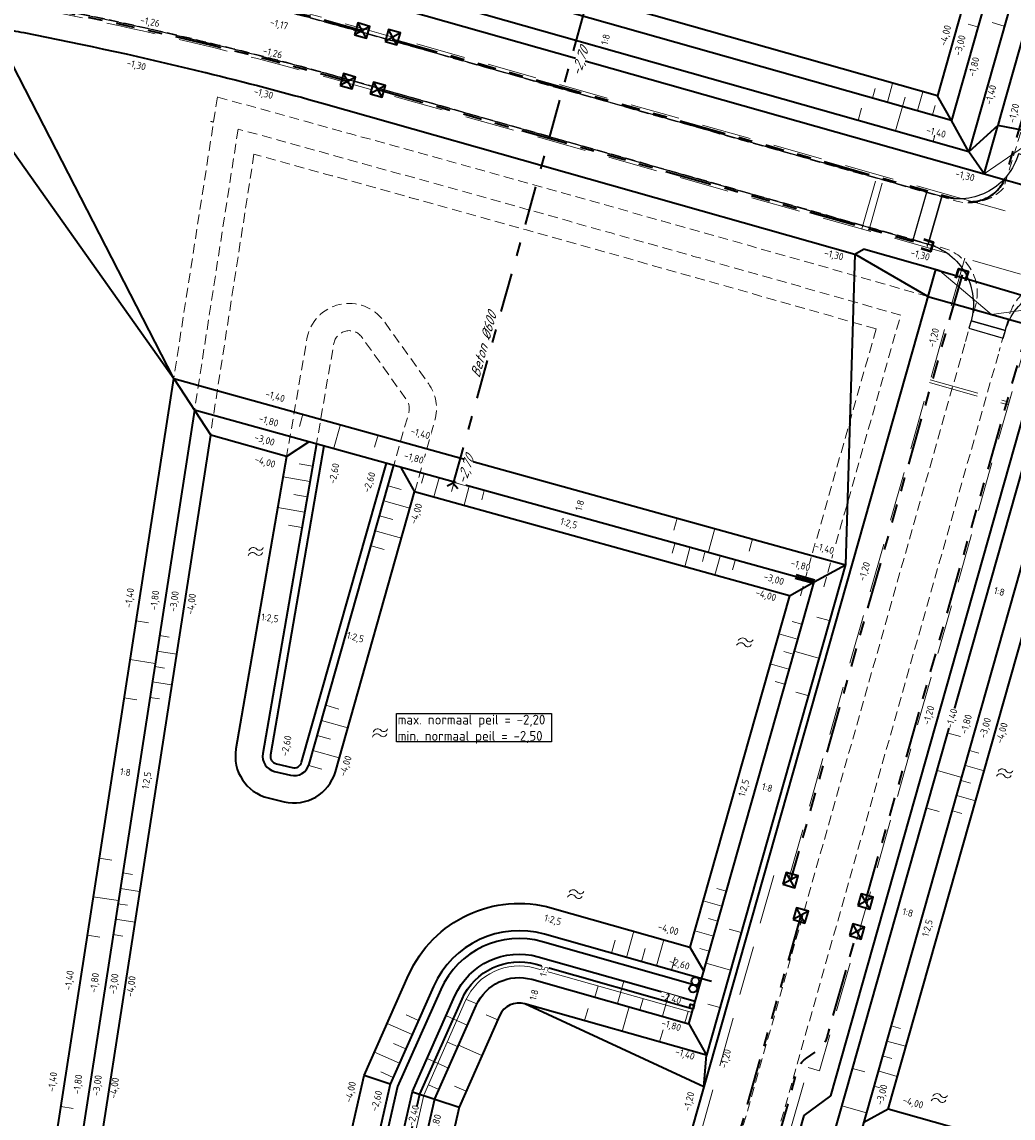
# Model space of a CAD drawing. Header units: metres. Extents: x 239845 to 242720, y 580286 to 584200.
# Tile 82 of 113: x 240845 to 240973, y 583399 to 583540. Entities that reach past the tile are written whole.
import ezdxf

# ---------------------------------------------------------------- set-up
doc = ezdxf.new("R2010")
doc.units = ezdxf.units.M
for name, pattern in [('DASHED', [19.05, 12.7, -6.35]), ('RI-DRAINAGE', [19.2, 6, -1.8, 1.8, -1.8, 2.4, -1.8, 1.8, -1.8]), ('RI-SWA', [11.55, 5, -2.4, 1.75, -2.4])]:
    doc.linetypes.add(name, pattern=pattern)
for name, color, linetype, lineweight in [('N-WA-RI-DRAINAGE_AFDEKKAP-G', 150, 'Continuous', 50), ('N-WA-RI-DRAINAGE_DRAIN_PP_100-G', 90, 'RI-DRAINAGE', 35), ('N-WE-BV-GELEIDECONSTRUCTIE_GELEIDERAIL_KUNSTWERK_VLP1DL13360-G', 210, 'BV-VLP1DL13360', 35), ('N-WE-GK-BESCHOEIING_DAMWAND_HOUT-G', 130, 'GK-BESCHOEIING', 35), ('N-WE-GK-BESCHOEIING_TYPE_3-G', 30, 'Continuous', 35), ('N-WE-GK-BESCHOEIING_TYPE_5-G', 130, 'Continuous', 35), ('N-WE-GW-GRONDWERK-G', 3, 'Continuous', 35), ('N-WE-GW-GRONDWERK_BODEM-G', 2, 'DASHED', 18), ('N-WE-GW-GRONDWERK_BODEM_MEER-G', 150, 'Continuous', 35), ('N-WE-GW-GRONDWERK_INSTEEK_SLEUF-G_CONTOUR_ZANDCUNET', 52, 'Continuous', 35), ('N-WE-GW-HOOGTELIJN-140', 114, 'Continuous', 35), ('N-WE-GW-HOOGTELIJN-180', 190, 'Continuous', 35), ('N-WE-GW-HOOGTELIJN-240', 74, 'Continuous', 35), ('N-WE-GW-HOOGTELIJN-260', 44, 'Continuous', 35), ('N-WE-GW-SCHEIDING-ZAND_TEELAARDE-G', 90, 'Continuous', 18), ('N-WE-GW-TALUDARCERING_KORT-G', 90, 'Continuous', 18), ('N-WE-GW-TALUDARCERING_LANG-G', 60, 'Continuous', 13), ('N-WE-OG-TOPOGRAFIE-S @ 0.5', 7, 'Continuous', 18), ('N-WE-RI-DUIKER-G', 130, 'RI-SWA', 35), ('N-WE-RI-HWA_DRAINEINDE-G', 30, 'Continuous', 35), ('N-WE-VH-HELLING_AANDUIDING-G', 30, 'Continuous', 18), ('N-WE-VH-HELLING_KNIKLIJN-G', 30, 'Continuous', 35), ('N-XX-AL-HOOGTELABEL-T25-M', 7, 'Continuous', 25), ('T-WE-GR-MAAIVELD-G', 3, 'DASHED', 0), ('X-XX-AL-BOB_DUIKER-T25', 7, 'Continuous', 25), ('X-XX-AL-T25', 7, 'Continuous', 25)]:
    doc.layers.add(name, color=color, linetype=linetype, lineweight=lineweight)
doc.layers.add('WG-nw-vh-materiaalscheiding', color=7, linetype='Continuous')
doc.styles.add('NLCS-ISO-ANNOTATIVE-T25', font='NLCS-ISO.ttf', dxfattribs={"height": 2.5})
doc.styles.add('NLCS-ISO-ANNOTATIVE-T25-BOB', font='NLCS-ISO.ttf', dxfattribs={"oblique": 30, "height": 2.5})
doc.styles.add('NLCS-ISO-M1000-T25', font='NLCS-ISO.ttf', dxfattribs={"height": 2.5})
doc.linetypes.add('BV-VLP1DL13360', pattern='A,2,-1,[249,NLCS.SHX,S=0.5,R=0,X=0,Y=0],-1', length=4)
doc.linetypes.add('GK-BESCHOEIING', pattern='A,30,-5,[1,NLCS.shx,S=1,R=0,X=0,Y=0],-5', length=40)

# ---------------------------------------------------------------- blocks, each defined once
blk = doc.blocks.new('SOG-TOPOGRAFIE_WATER-SO')
at = {"flags": 128}
for points in [[(-1.91, 0.46), (-1.82, 0.6, -0.538831), (0.18, 0.63, 0.605168), (1.86, 0.83, -4.035705)], [(-2.28, -0.81), (-2.19, -0.67, -0.538831), (-0.18, -0.63, 0.605168), (1.49, -0.44, -4.035705)]]:
    blk.add_lwpolyline(points, format="xyb", dxfattribs=at)
blk = doc.blocks.new('Beeindiging drain')
for points in [[(1.57, 1.57), (-1.58, -1.58)], [(1.57, -1.58), (-1.58, 1.57)]]:
    blk.add_lwpolyline(points)
blk.add_lwpolyline([(-1.58, -1.58), (1.57, -1.58), (1.57, 1.57), (-1.58, 1.57)], close=True)

msp = doc.modelspace()

# ---------------------------------------------------------------- linework, layer by layer
at = {"layer": 'N-WA-RI-DRAINAGE_AFDEKKAP-G', "flags": 128}
for points in [[(240961.13, 583511.92), (240962.33, 583511.56), (240961.98, 583510.36), (240960.78, 583510.72)], [(240965.25, 583506.93), (240965.61, 583508.13), (240966.81, 583507.77), (240966.45, 583506.57)]]:
    msp.add_lwpolyline(points, dxfattribs=at)
at = {"layer": 'N-WA-RI-DRAINAGE_DRAIN_PP_100-G', "flags": 128}
for points in [[(240892.94, 583537.59), (240965.64, 583516.98, 0.459071), (240971.83, 583520.7), (240975.36, 583532.86)], [(240926.36, 583339.91), (240944.89, 583405.27, -0.173132), (240946.06, 583406.92), (240947.54, 583407.95, 0.173132), (240948.71, 583409.59), (240952.56, 583423.18)]]:
    msp.add_lwpolyline(points, format="xyb", dxfattribs=at)
for points in [[(240891.1, 583531.1), (240961.64, 583511.1)], [(240966.03, 583507.35), (240944.03, 583429.76)], [(240953.65, 583427.03), (240975.65, 583504.62)], [(240945.35, 583425.23), (240921.54, 583341.28)]]:
    msp.add_lwpolyline(points, dxfattribs=at)
at = {"layer": 'N-WA-RI-DRAINAGE_DRAIN_PP_100-G', "extrusion": (0, 0, -1)}
for centre, radius, start, end in [((-240751.44, 583051), 506.74, 100.8479, 105.7621), ((-240751.79, 583054.4), 496.62, 100.9767, 105.8283)]:
    msp.add_arc(centre, radius, start, end, dxfattribs=at)
at = {"layer": 'N-WE-BV-GELEIDECONSTRUCTIE_GELEIDERAIL_KUNSTWERK_VLP1DL13360-G'}
for points in [[(240974.45, 583564.37), (240975.17, 583564.17), (240964.68, 583527.15)], [(240980.93, 583495.73), (240951.52, 583391.96)], [(240931, 583411.33), (240947.06, 583467.99)]]:
    msp.add_lwpolyline(points, dxfattribs=at)
at = {"layer": 'N-WE-BV-GELEIDECONSTRUCTIE_GELEIDERAIL_KUNSTWERK_VLP1DL13360-G', "flags": 128}
msp.add_lwpolyline([(240964.68, 583527.15), (240891.69, 583547.85), (240877.17, 583551.73, 0.00725)], format="xyb", dxfattribs=at)
at = {"layer": 'N-WE-GK-BESCHOEIING_DAMWAND_HOUT-G', "ltscale": 0.5, "flags": 128}
msp.add_lwpolyline([(240947.06, 583467.98), (240867.59, 583490.02), (240842.07, 583325.67, -0.565445), (240832.55, 583321.78)], format="xyb", dxfattribs=at)
for points in [[(240947.01, 583467.77), (240944.62, 583468.44)], [(240944.74, 583468.93), (240947.15, 583468.26)]]:
    msp.add_lwpolyline(points, dxfattribs=at)
at = {"layer": 'N-WE-GK-BESCHOEIING_TYPE_3-G', "ltscale": 0.5}
msp.add_lwpolyline([(240835.69, 583184.82, -0.215172), (240835.22, 583191.39), (240846.95, 583223.22), (240869.8, 583285.22), (240877.8, 583320.29), (240896.5, 583402.33), (240901.9, 583414.51, -0.373447), (240911.4, 583418.97), (240931.55, 583413.26)], format="xyb", dxfattribs=at)
at = {"layer": 'N-WE-GK-BESCHOEIING_TYPE_3-G', "ltscale": 0.5, "flags": 128}
msp.add_lwpolyline([(240931.06, 583413.38), (240931.19, 583413.87), (240931.68, 583413.74), (240931.55, 583413.26)], dxfattribs=at)
at = {"layer": 'N-WE-GK-BESCHOEIING_TYPE_5-G'}
for centre in [(240931.82, 583416.8), (240931.54, 583415.84)]:
    msp.add_circle(centre, 0.5, dxfattribs=at)
at = {"layer": 'N-WE-GW-GRONDWERK-G', "flags": 128}
for points in [[(240970.62, 583526.51), (240966.88, 583523.14)], [(240968.85, 583520.29), (240966.88, 583523.14)], [(240864.92, 583494.09), (240869.68, 583486.79)], [(240879.39, 583484.09), (240882.23, 583485.96)], [(240895.83, 583479.54), (240894.11, 583482.67)], [(240947.06, 583467.98), (240951.08, 583470.2)], [(240943.9, 583466.2), (240947.06, 583467.98)], [(240931, 583411.33), (240933.25, 583407.31)], [(240932.93, 583403.24), (240933.25, 583407.31)], [(240895.54, 583402.6), (240901.52, 583400.67)], [(240956.57, 583400.4), (240953.43, 583398.7)]]:
    msp.add_lwpolyline(points, dxfattribs=at)
at = {"layer": 'N-WE-GW-GRONDWERK_BODEM-G', "ltscale": 0.5, "flags": 128}
msp.add_lwpolyline([(240963.49, 583510.31), (240885.04, 583532.56, 0.007992), (240869.68, 583536.57), (240869.63, 583536.58, 0.012026), (240846.31, 583541.69, 0.001444), (240843.49, 583542.23, 0.423546), (240837.04, 583537.67), (240836.16, 583531.99)], format="xyb", dxfattribs=at)
for points in [[(240953.18, 583513.24), (240955.16, 583520.21)], [(240954.06, 583512.99), (240956.04, 583519.96)], [(240965.47, 583517.29), (240981.34, 583512.79), (241039.65, 583496.26)], [(241037.68, 583489.28), (240963.49, 583510.31)], [(240946.28, 583405.73), (240947.76, 583405.31), (240976.48, 583506.63)], [(240961.96, 583493.9), (240972.06, 583491.04)], [(240961.86, 583493.56), (240971.96, 583490.69)], [(240884.14, 583186.98), (240917.92, 583306.11), (240918.06, 583306.19), (240946.28, 583405.73)]]:
    msp.add_lwpolyline(points, dxfattribs=at)
at = {"layer": 'N-WE-GW-GRONDWERK_BODEM_MEER-G', "flags": 128}
for points in [[(240962.87, 583530.33), (240892.37, 583550.32), (240880.05, 583553.61, 0.006115)], [(240775.32, 583451.18), (240765.49, 583442.7), (240744.52, 583394.72), (240739.41, 583383.03, 0.376455), (240746.2, 583361.66), (240771.58, 583346.36, -0.12139), (240775.98, 583341.97), (240796.88, 583307.49, 0.343546), (240818.7, 583299.17), (240834.98, 583304.16, 0.252463), (240847.65, 583317.01, 0.320636), (240844.6, 583325.28), (240869.68, 583486.79)]]:
    msp.add_lwpolyline(points, format="xyb", dxfattribs=at)
for points in [[(240968.75, 583551.07), (240962.87, 583530.33)], [(240956.57, 583400.4), (240982.7, 583492.57)], [(240879.39, 583484.09), (240869.68, 583486.79)], [(240943.9, 583466.2), (240895.82, 583479.54)], [(240943.9, 583466.21), (240931.13, 583421.17)]]:
    msp.add_lwpolyline(points, dxfattribs=at)
at = {"layer": 'N-WE-GW-GRONDWERK_INSTEEK_SLEUF-G_CONTOUR_ZANDCUNET', "flags": 128}
msp.add_lwpolyline([(240845.84, 583553.04, -0.022461), (240890.2, 583542.59), (240968.85, 583520.29), (240970.63, 583526.48, 0.166791), (240970.65, 583526.5), (240971.05, 583527.92), (241013.27, 583676.86), (241013.78, 583677.14), (241028.65, 583729.58), (241028.62, 583729.63), (241050.84, 583808), (241057.72, 583832.27), (241057.16, 583833.29), (241074.66, 583895.02, 0.497647), (241072.23, 583898.23), (241047.96, 583898.23), (241045.98, 583898.23)], format="xyb", dxfattribs=at)
for points in [[(240952.27, 583510.02), (240953.4, 583510.65)], [(240963.18, 583507.88), (240953.4, 583510.65)], [(240949.18, 583402.11), (240974.12, 583490.08)], [(240932.93, 583403.24), (240872.17, 583188.92)], [(240945.79, 583399.59), (240949.18, 583402.11)], [(240884.91, 583185.3), (240918.93, 583305.31), (240919.08, 583305.39), (240945.79, 583399.59)]]:
    msp.add_lwpolyline(points, dxfattribs=at)
at = {"layer": 'N-WE-GW-HOOGTELIJN-140'}
for points in [[(241002.9, 583754.2), (240987.54, 583720.73), (240997.41, 583717.93), (241002.84, 583716.39), (240995.21, 583689.48), (240979.53, 583689.21), (240954.58, 583573.4), (240979.15, 583566.43), (240966.88, 583523.14)], [(240947.49, 583389.71), (240947.83, 583390.93), (240978.69, 583499.75)], [(240864.92, 583494.09), (240951.08, 583470.2)], [(240951.08, 583470.21), (240933.25, 583407.31)]]:
    msp.add_lwpolyline(points, dxfattribs=at)
for points in [[(240966.88, 583523.14), (240890.8, 583544.71, 0.008782), (240873.49, 583549.29, 0.008711)], [(240779.14, 583365.77), (240814.38, 583339.43), (240834.5, 583324.39, 0.565445), (240838.85, 583326.17), (240864.92, 583494.09)], [(240933.25, 583407.31), (240909.96, 583413.91, 0.373447), (240906.71, 583412.38), (240901.52, 583400.67), (240874.86, 583283.72), (240847.22, 583208.74), (240840.16, 583189.57, 0.485648), (240842.41, 583185.9), (240873.21, 583182.33)]]:
    msp.add_lwpolyline(points, format="xyb", dxfattribs=at)
at = {"layer": 'N-WE-GW-HOOGTELIJN-180'}
msp.add_lwpolyline([(240879.75, 583319.84), (240898.41, 583401.7), (240903.73, 583413.7, -0.373447), (240910.85, 583417.04), (240931, 583411.33)], format="xyb", dxfattribs=at)
at = {"layer": 'N-WE-GW-HOOGTELIJN-240'}
msp.add_lwpolyline([(240834.73, 583184.5, -0.210289), (240834.28, 583191.73), (240846.02, 583223.57), (240868.84, 583285.51), (240876.82, 583320.51), (240895.55, 583402.65), (240900.99, 583414.92, -0.373447), (240911.67, 583419.93), (240931.82, 583414.22)], format="xyb", dxfattribs=at)
at = {"layer": 'N-WE-GW-SCHEIDING-ZAND_TEELAARDE-G', "flags": 128}
msp.add_lwpolyline([(240836.17, 583184.99, -0.218113), (240835.69, 583191.21), (240847.42, 583223.05), (240870.28, 583285.08), (240878.29, 583320.18), (240896.98, 583402.17), (240902.36, 583414.31, -0.373447), (240911.26, 583418.49), (240931.41, 583412.77)], format="xyb", dxfattribs=at)
at = {"layer": 'N-WE-GW-TALUDARCERING_KORT-G'}
for points in [[(240966.83, 583539.5), (240968.03, 583539.16)], [(240969.88, 583539.69), (240971.44, 583539.24)], [(240954.87, 583531.23), (240954.53, 583530.03)], [(240958.72, 583530.15), (240958.38, 583528.95)], [(240962.57, 583529.07), (240962.24, 583527.86)], [(240953.13, 583528.73), (240952.69, 583527.16)], [(240962.75, 583526.02), (240962.31, 583524.45)], [(240881.48, 583489.5), (240881.05, 583487.93)], [(240891.12, 583486.83), (240890.68, 583485.26)], [(240882.73, 583482.85), (240881, 583483.15)], [(240897.04, 583481.86), (240896.71, 583480.65)], [(240892.41, 583480.31), (240894.09, 583479.83)], [(240904.75, 583479.72), (240904.42, 583478.51)], [(240882.05, 583478.91), (240880.32, 583479.21)], [(240891.31, 583476.46), (240893, 583475.98)], [(240929.51, 583476.18), (240929.07, 583474.61)], [(240881.36, 583474.97), (240879.64, 583475.27)], [(240890.22, 583472.61), (240891.9, 583472.13)], [(240929.21, 583472.88), (240928.87, 583471.68)], [(240939.15, 583473.51), (240938.71, 583471.94)], [(240933.06, 583471.81), (240932.73, 583470.61)], [(240936.92, 583470.75), (240936.58, 583469.54)], [(240860.09, 583462.99), (240861.7, 583462.74)], [(240945.46, 583462.56), (240944.26, 583462.9)], [(240948.98, 583463.03), (240947.42, 583463.47)], [(240863.1, 583461.1), (240864.33, 583460.91)], [(240944.37, 583458.71), (240943.17, 583459.06)], [(240862.48, 583457.15), (240863.72, 583456.95)], [(240943.28, 583454.87), (240942.08, 583455.21)], [(240858.56, 583453.11), (240860.17, 583452.86)], [(240861.87, 583453.19), (240863.11, 583453)], [(240946.26, 583453.41), (240944.69, 583453.85)], [(240884.42, 583452.17), (240886.1, 583451.69)], [(240883.33, 583448.32), (240885.01, 583447.84)], [(240964.25, 583448.61), (240965.82, 583448.16)], [(240967, 583446.36), (240968.2, 583446.02)], [(240882.24, 583444.47), (240883.92, 583443.99)], [(240965.91, 583442.51), (240967.11, 583442.17)], [(240961.52, 583438.99), (240963.09, 583438.54)], [(240964.82, 583438.66), (240966.02, 583438.32)], [(240855.37, 583432.58), (240856.98, 583432.33)], [(240858.37, 583430.68), (240859.61, 583430.49)], [(240935.79, 583428.35), (240934.59, 583428.69)], [(240857.76, 583426.73), (240859, 583426.54)], [(240934.7, 583424.5), (240933.5, 583424.84)], [(240937.71, 583423.03), (240936.14, 583423.48)], [(240853.84, 583422.69), (240855.45, 583422.44)], [(240857.15, 583422.78), (240858.38, 583422.58)], [(240921.54, 583422.07), (240921.06, 583420.39)], [(240925.39, 583420.98), (240924.91, 583419.29)], [(240933.61, 583420.65), (240932.41, 583420.99)], [(240918.94, 583414.75), (240919.35, 583416.2)], [(240903.86, 583413.86), (240902.49, 583414.47)], [(240924.71, 583413.12), (240925.12, 583414.56)], [(240934.98, 583413.41), (240933.41, 583413.86)], [(240894.71, 583412.49), (240896.31, 583411.78)], [(240906.47, 583411.83), (240904.98, 583412.49)], [(240917.62, 583411.74), (240918.06, 583413.31)], [(240956.93, 583411.06), (240958.13, 583410.72)], [(240927.24, 583409.01), (240927.69, 583410.58)], [(240893.09, 583408.83), (240894.69, 583408.12)], [(240901.4, 583408.38), (240900.03, 583409)], [(240955.84, 583407.21), (240957.04, 583406.87)], [(240891.47, 583405.17), (240893.07, 583404.46)], [(240952, 583405.61), (240953.56, 583405.16)], [(240898.94, 583402.91), (240897.58, 583403.52)], [(240902.41, 583402.69), (240900.92, 583403.35)], [(240954.75, 583403.36), (240955.95, 583403.02)], [(240850.42, 583400.73), (240852.04, 583400.48)]]:
    msp.add_lwpolyline(points, dxfattribs=at)
at = {"layer": 'N-WE-GW-TALUDARCERING_LANG-G'}
for points in [[(240957.13, 583531.9), (240956.46, 583529.49)], [(240960.99, 583530.82), (240960.31, 583528.41)], [(240958.38, 583528.95), (240957.5, 583525.81)], [(240886.3, 583488.17), (240885.43, 583485.02)], [(240882.39, 583480.88), (240878.94, 583481.48)], [(240898.97, 583481.32), (240898.3, 583478.91)], [(240881.71, 583476.94), (240878.26, 583477.54)], [(240890.77, 583474.54), (240894.13, 583473.58)], [(240934.33, 583474.85), (240933.46, 583471.7)], [(240931.13, 583472.35), (240930.47, 583469.94)], [(240934.99, 583471.28), (240934.32, 583468.87)], [(240944.92, 583460.64), (240942.51, 583461.32)], [(240862.79, 583459.12), (240865.26, 583458.74)], [(240947.62, 583458.22), (240944.48, 583459.11)], [(240859.33, 583458.05), (240862.55, 583457.55)], [(240943.83, 583456.79), (240941.42, 583457.47)], [(240862.18, 583455.17), (240864.65, 583454.79)], [(240883.88, 583450.24), (240887.24, 583449.29)], [(240962.89, 583443.8), (240966.02, 583442.91)], [(240966.46, 583444.44), (240968.86, 583443.76)], [(240965.36, 583440.59), (240967.77, 583439.91)], [(240854.6, 583427.63), (240857.82, 583427.13)], [(240858.07, 583428.7), (240860.54, 583428.32)], [(240935.24, 583426.42), (240932.84, 583427.11)], [(240857.45, 583424.75), (240859.92, 583424.37)], [(240923.94, 583423.21), (240922.99, 583419.84)], [(240934.15, 583422.58), (240931.75, 583423.26)], [(240936.34, 583418.22), (240933.21, 583419.11)], [(240921.82, 583413.93), (240922.64, 583416.82)], [(240902.63, 583411.12), (240899.89, 583412.35)], [(240922.43, 583410.37), (240923.32, 583413.51)], [(240892.3, 583411.37), (240895.5, 583409.95)], [(240904.44, 583407.26), (240901.46, 583408.58)], [(240956.38, 583409.13), (240958.79, 583408.45)], [(240890.68, 583407.71), (240893.88, 583406.29)], [(240900.17, 583405.65), (240897.43, 583406.87)], [(240955.29, 583405.29), (240957.7, 583404.6)], [(240950.63, 583400.8), (240953.77, 583399.91)]]:
    msp.add_lwpolyline(points, dxfattribs=at)
at = {"layer": 'N-WE-RI-DUIKER-G', "flags": 128}
for points in [[(240917.49, 583540.88), (240900.78, 583480.65)], [(240900.78, 583480.65), (240899.98, 583480.25)], [(240900.78, 583480.65), (240901.35, 583479.95)]]:
    msp.add_lwpolyline(points, dxfattribs=at)
at = {"layer": 'N-WE-VH-HELLING_AANDUIDING-G', "ltscale": 0.75}
for points in [[(240968.85, 583520.29), (240976.35, 583525.42), (240982.13, 583516.53)], [(240963.18, 583507.87), (240969.79, 583502.29), (240978.3, 583503.41)]]:
    msp.add_lwpolyline(points, dxfattribs=at)
at = {"layer": 'N-WE-VH-HELLING_KNIKLIJN-G', "flags": 128}
for points in [[(240864.92, 583494.09), (240841.85, 583538.89)], [(240839.35, 583530.11), (240864.92, 583494.09)], [(240984.23, 583523.91), (240970.62, 583526.51)], [(240968.85, 583520.29), (240982.13, 583516.53)], [(240952.27, 583510.02), (240951.08, 583470.2)], [(240961.66, 583504.58), (240952.27, 583510.02)], [(240962.64, 583508.03), (240978.2, 583503.44)], [(240961.66, 583504.6), (240977.28, 583500.17)], [(240932.93, 583403.24), (240909.96, 583413.91)]]:
    msp.add_lwpolyline(points, dxfattribs=at)
at = {"layer": 'T-WE-GR-MAAIVELD-G', "ltscale": 0.1, "flags": 128}
for points in [[(240870.52, 583530.16), (240864.92, 583494.09)], [(240873.18, 583526.05), (240867.59, 583490.02)], [(240875.21, 583522.83), (240869.62, 583486.81)], [(240948.29, 583467.38), (240958.16, 583502.19)], [(240955.01, 583500.43), (240945.2, 583465.85)], [(240918.23, 583328.68), (240885.5, 583213.23), (240881.01, 583197.38), (240878.83, 583189.68), (240883.16, 583188.45), (240970.8, 583497.59)]]:
    msp.add_lwpolyline(points, dxfattribs=at)
for points in [[(240961.66, 583504.58, 0.002511), (240870.52, 583530.16)], [(240870.02, 583526.94, 0.00001), (240869.66, 583527.04)], [(240958.16, 583502.19, 0.002342), (240873.18, 583526.05)], [(240955.01, 583500.43, 0.0022), (240875.21, 583522.83)], [(241037.81, 583489.76), (240979.5, 583506.3, 0.414214), (240972.09, 583502.16), (240970.8, 583497.59)], [(240895.83, 583479.54), (240898.42, 583488.71, 0.228158), (240897.61, 583493.41), (240891.89, 583501.4, 0.665616), (240882, 583499.14), (240879.39, 583484.09)], [(240892.46, 583480.49), (240895.06, 583489.67, 0.228158), (240894.76, 583491.38), (240889.04, 583499.37, 0.665616), (240885.45, 583498.55), (240882.84, 583483.5)], [(240918.23, 583328.68), (240966.47, 583498.82, 0.000013), (240966.47, 583498.82, 0.000013)]]:
    msp.add_lwpolyline(points, format="xyb", dxfattribs=at)
at = {"layer": 'T-WE-GR-MAAIVELD-G', "ltscale": 0.1}
msp.add_lwpolyline([(240973.56, 583525.65), (240971.35, 583518.48)], dxfattribs=at)
at = {"layer": 'WG-nw-vh-materiaalscheiding', "ltscale": 2.5}
msp.add_lwpolyline([(240846.06, 583548.65, -0.40417), (240839.68, 583557.69), (240839.73, 583557.98), (240835.2, 583558.69, -0.412554), (240826.16, 583552.03, 0.000085), (240826.03, 583552.05), (240825.1, 583545.79, -0.415969), (240831.79, 583536.7), (240831.74, 583536.39), (240836.27, 583535.69, -0.424805), (240845.63, 583542.29), (240846.83, 583548.5, 0.000326)], format="xyb", close=True, dxfattribs=at)
msp.add_lwpolyline([(240959.77, 583511.85), (240961.5, 583517.94)], dxfattribs=at)
msp.add_lwpolyline([(240967.18, 583501.47), (240966.91, 583500.51), (240971.31, 583499.26), (240971.59, 583500.22)], close=True, dxfattribs=at)

# ---------------------------------------------------------------- block references
at = {"layer": 'N-WE-OG-TOPOGRAFIE-S @ 0.5'}
for p, xscale, yscale, zscale, rotation in [((240875.53, 583471.88), 0.4999999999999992, 0.4999999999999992, 0.4999999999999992, 7.625570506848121), ((240938.27, 583460.21), 0.4999999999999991, 0.4999999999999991, 0.4999999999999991, 356.9661148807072), ((240891.48, 583448.63), 0.4999999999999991, 0.4999999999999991, 0.4999999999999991, 7.625570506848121), ((240971.6, 583443.42), 0.4999999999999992, 0.4999999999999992, 0.4999999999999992, 356.9661148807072), ((240916.57, 583427.93), 0.4999999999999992, 0.4999999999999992, 0.4999999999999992, 356.9661148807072), ((240963.22, 583401.79), 0.4999999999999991, 0.4999999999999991, 0.4999999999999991, 356.9661148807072)]:
    msp.add_blockref('SOG-TOPOGRAFIE_WATER-SO', p, dxfattribs=dict(at, xscale=xscale, yscale=yscale, zscale=zscale, rotation=rotation))
at = {"layer": 'N-WE-RI-HWA_DRAINEINDE-G', "xscale": 0.4999999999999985, "yscale": 0.4999999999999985, "zscale": 0.4999999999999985, "rotation": 343.8440314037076}
for p in [(240889.09, 583538.68), (240893.01, 583537.83), (240887.25, 583532.18), (240891.1, 583531.1), (240944.03, 583429.76), (240953.65, 583427.03), (240945.35, 583425.23), (240952.56, 583423.18)]:
    msp.add_blockref('Beeindiging drain', p, dxfattribs=at)

# ---------------------------------------------------------------- next in the draw order: texts
at = {"layer": 'N-XX-AL-HOOGTELABEL-T25-M', "char_height": 0.9, "attachment_point": 1, "style": 'NLCS-ISO-M1000-T25', "bg_fill": 3, "box_fill_scale": 1, "bg_fill_color": 256, "bg_fill_transparency": 0}
for s, width, insert, rotation in [('-1,40', 2.6072, (240876.84, 583492.6), 343.4078), ('-1,80', 2.6072, (240876.01, 583489.44), 343.4078), ('-3,00', 2.6072, (240875.42, 583487.03), 343.4078), ('-1,40', 2.6072, (240895.47, 583487.84), 343.4078), ('-4,00', 2.6072, (240875.47, 583484.22), 343.4078), ('1:8', 1.7349, (240916.38, 583477.27), 75.5638), ('1:2,5', 2.6072, (240914.65, 583476.24), 344.8544), ('-1,40', 2.6072, (240947.29, 583473.11), 343.4078), ('-1,20', 2.6072, (240952.69, 583468.27), 73.4078), ('-1,40', 2.6072, (240858.62, 583464.74), 82.5527), ('-1,80', 2.6072, (240861.86, 583464.43), 82.5527), ('-3,00', 2.6072, (240864.34, 583464.23), 82.5527), ('1:8', 1.7349, (240970.27, 583467.37), 345.5638), ('-4,00', 2.6072, (240866.54, 583463.88), 82.5527), ('-1,20', 2.6072, (240960.97, 583449.82), 74.3438), ('-1,40', 2.6072, (240963.92, 583449.38), 74.3438), ('-3,00', 2.6072, (240968.19, 583448.11), 74.3438), ('1:8', 1.7349, (240858.11, 583444.15), 351.7379), ('1:2,5', 2.6072, (240860.81, 583441.53), 80.7788), ('1:2,5', 2.6072, (240937.31, 583440.64), 74.8544), ('1:8', 1.7349, (240940.5, 583442.23), 345.5638), ('1:2,5', 2.6072, (240912.6, 583425.4), 344.8544), ('1:2,5', 2.6072, (240960.85, 583422.67), 74.8544), ('-4,00', 2.6072, (240927.19, 583424.29), 343.4078), ('-2,60', 2.6072, (240928.63, 583419.86), 343.4078), ('-1,40', 2.6072, (240850.89, 583415.71), 82.5527), ('-1,80', 2.6072, (240854.13, 583415.4), 82.5527), ('-3,00', 2.6072, (240856.61, 583415.2), 82.5527), ('-4,00', 2.6072, (240858.81, 583414.85), 82.5527), ('1:8', 1.7412, (240910.51, 583414.52), 74.8544), ('-1,80', 2.6072, (240927.65, 583411.95), 343.4078), ('-1,40', 2.6072, (240929.41, 583408.27), 343.4078), ('-1,20', 2.6072, (240934.95, 583405.76), 76.2606), ('-1,40', 2.6072, (240848.75, 583402.69), 82.5527), ('-1,80', 2.6072, (240851.99, 583402.37), 82.5527), ('-3,00', 2.6072, (240854.47, 583402.18), 82.5527), ('-4,00', 2.6072, (240856.67, 583401.82), 82.5527), ('-4,00', 2.6072, (240886.82, 583401.39), 76.7782), ('-2,60', 2.6072, (240890.14, 583400.29), 75.0436), ('-1,20', 2.6072, (240930.26, 583400.29), 76.2606), ('-4,00', 2.6072, (240958.58, 583402.07), 343.4391), ('-1,80', 2.6072, (240897.73, 583397.37), 75.0436)]:
    msp.add_mtext_dynamic_manual_height_columns(s, width=width, gutter_width=6.25, heights=[0], dxfattribs=dict(at, insert=insert, rotation=rotation))
at = {"layer": 'X-XX-AL-BOB_DUIKER-T25', "ltscale": 0.5, "char_height": 1.25, "attachment_point": 5, "rotation": 72.2866, "style": 'NLCS-ISO-ANNOTATIVE-T25-BOB', "bg_fill": 3, "box_fill_scale": 1, "bg_fill_color": 256, "bg_fill_transparency": 0}
for insert in [(240917.12, 583534.58, 0.2), (240902.44, 583482.26, 0.2)]:
    msp.add_mtext('\\A1;-2,70', dxfattribs=dict(at, insert=insert))
at = {"layer": 'X-XX-AL-T25', "ltscale": 0.5, "insert": (240904.63, 583498.33), "char_height": 1.25, "attachment_point": 5, "rotation": 74.9445, "style": 'NLCS-ISO-ANNOTATIVE-T25-BOB', "bg_fill": 3, "box_fill_scale": 1, "bg_fill_color": 256, "bg_fill_transparency": 0}
msp.add_mtext('\\A1;Beton %%C600', dxfattribs=at)
at = {"layer": 'X-XX-AL-T25', "insert": (240893.64, 583450.96), "char_height": 1.25, "width": 19.5839, "attachment_point": 1, "style": 'NLCS-ISO-ANNOTATIVE-T25', "bg_fill": 19, "box_fill_scale": 1.125, "bg_fill_color": 256, "bg_fill_transparency": 0}
msp.add_mtext('max. normaal peil = -2,20\\Pmin. normaal peil = -2,50', dxfattribs=at)

# ---------------------------------------------------------------- next in the draw order: linework, layer by layer
at = {"layer": 'N-WE-GK-BESCHOEIING_TYPE_5-G', "flags": 128}
for points in [[(240884.19, 583485.42), (240877.33, 583445.82, 0.395358), (240878.08, 583444.67), (240880.12, 583444.18, 0.402553), (240881.32, 583444.88), (240892.19, 583483.21)], [(240932.37, 583416.14), (240912.22, 583421.85, 0.373447), (240899.16, 583415.73), (240893.64, 583403.28), (240868.93, 583294.87), (240866.92, 583286.08), (240832.78, 583193.45, 0.267861), (240833.97, 583186.55)]]:
    msp.add_lwpolyline(points, format="xyb", dxfattribs=at)
at = {"layer": 'N-WE-GW-GRONDWERK-G', "flags": 128}
for points in [[(240931.13, 583421.17), (240932.91, 583418.07)], [(240892.69, 583403.6), (240889.35, 583404.71)]]:
    msp.add_lwpolyline(points, dxfattribs=at)
at = {"layer": 'N-WE-GW-GRONDWERK_BODEM-G', "ltscale": 0.5, "flags": 128}
msp.add_lwpolyline([(240840.58, 583560.49), (240839.83, 583555.67, 0.405429), (240844.26, 583549.42, -0.023036), (240889.72, 583538.76), (240965.47, 583517.29, 0.000004), (240965.47, 583517.29, 0.000004)], format="xyb", dxfattribs=at)
at = {"layer": 'N-WE-GW-GRONDWERK_BODEM_MEER-G', "flags": 128}
for points in [[(240879.39, 583484.09), (240872.9, 583446.59, 0.395358), (240877.03, 583440.3), (240879.07, 583439.81, 0.402553), (240885.65, 583443.66), (240895.82, 583479.54)], [(240840.95, 583180.21, -0.342632), (240832.8, 583181.58, -0.341863), (240828.56, 583195), (240862.6, 583287.36), (240864.54, 583295.87), (240889.35, 583404.71), (240895.05, 583417.56, -0.373447), (240913.44, 583426.18), (240931.13, 583421.17)], [(240892.97, 583188.72), (240924.65, 583179.74, 0.431984), (240941.52, 583189.84), (240976.38, 583348.32), (240983.07, 583365.06), (240986.68, 583374.08, 0.445053), (240976.51, 583394.75), (240956.57, 583400.4)]]:
    msp.add_lwpolyline(points, format="xyb", dxfattribs=at)
at = {"layer": 'N-WE-GW-GRONDWERK_INSTEEK_SLEUF-G_CONTOUR_ZANDCUNET', "flags": 128}
msp.add_lwpolyline([(240839.35, 583530.11), (240841.85, 583538.89, -0.120517), (240842.87, 583538.94, -0.001444), (240845.67, 583538.41, -0.012098), (240868.97, 583533.3), (240869.03, 583533.29, -0.007916), (240884.13, 583529.34), (240952.27, 583510.02)], format="xyb", dxfattribs=at)
at = {"layer": 'N-WE-GW-HOOGTELIJN-260'}
for points in [[(240883.22, 583485.69), (240876.35, 583445.99, 0.395358), (240877.85, 583443.7), (240879.89, 583443.21, 0.402553), (240882.28, 583444.61), (240893.15, 583482.94)], [(240933.88, 583416.75), (240912.49, 583422.82, 0.373447), (240898.25, 583416.14), (240892.69, 583403.6), (240867.95, 583295.09), (240865.96, 583286.36), (240831.85, 583193.79, 0.339113), (240834.73, 583184.5, 0.339113)]]:
    msp.add_lwpolyline(points, format="xyb", dxfattribs=at)
at = {"layer": 'N-WE-GW-TALUDARCERING_KORT-G'}
for points in [[(240900.9, 583480.79), (240900.56, 583479.58)], [(240929.24, 583419.89), (240928.76, 583418.2)], [(240930.48, 583411.48), (240930.89, 583412.92)]]:
    msp.add_lwpolyline(points, dxfattribs=at)
at = {"layer": 'N-WE-GW-TALUDARCERING_LANG-G'}
for points in [[(240902.82, 583480.25), (240902.16, 583477.84)], [(240927.79, 583422.12), (240926.84, 583418.75)]]:
    msp.add_lwpolyline(points, dxfattribs=at)
at = {"layer": 'T-WE-GR-MAAIVELD-G', "ltscale": 0.1, "flags": 128}
for points in [[(240840.09, 583560.56), (240839.34, 583555.75, 0.405429), (240844.17, 583548.93, -0.023036), (240889.58, 583538.28), (240965.33, 583516.81, 0.280713), (240971.35, 583518.48, 0.280713)], [(240966.47, 583498.82), (240967.76, 583503.39, 0.414214), (240963.63, 583510.8), (240885.17, 583533.04, 0.008004), (240869.78, 583537.06), (240869.72, 583537.07, 0.012015), (240846.4, 583542.18, 0.001444), (240843.58, 583542.72, 0.423546), (240836.54, 583537.74), (240835.66, 583532.06)]]:
    msp.add_lwpolyline(points, format="xyb", dxfattribs=at)

# ---------------------------------------------------------------- next in the draw order: texts
at = {"layer": 'N-XX-AL-HOOGTELABEL-T25-M', "char_height": 0.9, "attachment_point": 1, "style": 'NLCS-ISO-M1000-T25', "bg_fill": 3, "box_fill_scale": 1, "bg_fill_color": 256, "bg_fill_transparency": 0}
for s, width, insert, rotation in [('-1,80', 2.6072, (240944.22, 583470.93), 343.4078), ('-1,80', 2.6072, (240965.77, 583448.65), 74.3438), ('-4,00', 2.6072, (240970.32, 583447.44), 74.3438), ('1:8', 1.7349, (240958.53, 583426.22), 345.5638)]:
    msp.add_mtext_dynamic_manual_height_columns(s, width=width, gutter_width=6.25, heights=[0], dxfattribs=dict(at, insert=insert, rotation=rotation))

# ---------------------------------------------------------------- next in the draw order: texts
for s, width, insert, rotation in [('-1,26', 2.6072, (240860.74, 583540.51), 348.3179), ('-1,17', 2.6072, (240877.42, 583540.25), 344.9699), ('1:8', 1.6538, (240919.7, 583536.99), 76.3256), ('-1,26', 2.6072, (240876.51, 583536.59), 344.9699), ('-1,30', 2.6072, (240859.03, 583535.04), 345.2752), ('-1,80', 2.6072, (240966.78, 583532.91), 75.2752), ('-1,40', 2.6072, (240968.94, 583529.33), 75.2752), ('-1,30', 2.6072, (240875.34, 583531.38), 345.2752), ('-1,20', 2.6072, (240971.93, 583526.99), 76.2606), ('-1,40', 2.6072, (240961.59, 583526.41), 345.2752), ('-1,30', 2.6072, (240965.32, 583520.83), 345.2752), ('-1,30', 2.6072, (240948.49, 583510.67), 346.2606), ('-1,30', 2.6072, (240959.59, 583510.71), 343.96), ('-1,20', 2.6072, (240961.64, 583498.2), 76.2606), ('-1,80', 2.6072, (240894.64, 583484.69), 343.4078), ('-2,60', 2.6072, (240884.77, 583480.66), 78.6618), ('-2,60', 2.6072, (240889.15, 583479.64), 71.8141), ('-4,00', 2.6072, (240895.15, 583475.6), 71.8141), ('-3,00', 2.6072, (240940.75, 583469.18), 343.4078), ('1:2,5', 2.6072, (240876.22, 583463.96), 352.4504), ('1:2,5', 2.6072, (240887.27, 583461.63), 344.8544), ('-2,60', 2.6072, (240878.64, 583445.75), 78.6618), ('-4,00', 2.6072, (240886.08, 583443.25), 71.8141), ('1:5', 1.8762, (240911.84, 583417.54), 75.8049), ('-2,40', 2.6072, (240927.52, 583415.44), 343.4078), ('-3,00', 2.6072, (240954.94, 583401.08), 74.9435), ('-2,40', 2.6072, (240894.84, 583398.4), 75.0436)]:
    msp.add_mtext_dynamic_manual_height_columns(s, width=width, gutter_width=6.25, heights=[0], dxfattribs=dict(at, insert=insert, rotation=rotation))

# ---------------------------------------------------------------- next in the draw order: linework, layer by layer
at = {"layer": 'N-WE-GW-GRONDWERK-G', "flags": 128}
msp.add_lwpolyline([(240966.88, 583523.14), (240964.68, 583527.15), (240962.87, 583530.33)], dxfattribs=at)
at = {"layer": 'N-WE-GW-GRONDWERK_BODEM-G', "ltscale": 0.5, "flags": 128}
msp.add_lwpolyline([(240941.87, 583430.37), (240873.7, 583189.94)], dxfattribs=at)
at = {"layer": 'N-WE-GW-TALUDARCERING_LANG-G'}
for points in [[(240891.86, 583478.38), (240895.22, 583477.43)], [(240882.78, 583446.39), (240886.15, 583445.44)], [(240927.59, 583412.3), (240928.41, 583415.18)]]:
    msp.add_lwpolyline(points, dxfattribs=at)
at = {"layer": 'WG-nw-vh-materiaalscheiding', "ltscale": 2.5}
msp.add_lwpolyline([(240983.12, 583511.81, -0.414934), (240977.66, 583521.63), (240973.25, 583522.88, -0.414231), (240963.42, 583517.39), (240961.69, 583511.3, -0.414231), (240967.18, 583501.47), (240971.59, 583500.22, -0.414986), (240981.44, 583505.71)], format="xyb", close=True, dxfattribs=at)

# ---------------------------------------------------------------- next in the draw order: texts
at = {"layer": 'N-XX-AL-HOOGTELABEL-T25-M', "char_height": 0.9, "attachment_point": 1, "style": 'NLCS-ISO-M1000-T25', "bg_fill": 3, "box_fill_scale": 1, "bg_fill_color": 256, "bg_fill_transparency": 0}
for s, insert, rotation in [('-3,00', (240964.97, 583535.61), 75.2752), ('-4,00', (240939.71, 583467.13), 343.4078)]:
    msp.add_mtext_dynamic_manual_height_columns(s, width=2.6072, gutter_width=6.25, heights=[0], dxfattribs=dict(at, insert=insert, rotation=rotation))

# ---------------------------------------------------------------- next in the draw order: linework, layer by layer
at = {"layer": 'N-WE-GW-GRONDWERK_BODEM-G', "ltscale": 0.5, "flags": 128}
msp.add_lwpolyline([(240966.38, 583509.5), (240943.79, 583429.83), (240941.87, 583430.37)], dxfattribs=at)
at = {"layer": 'N-WE-GW-GRONDWERK_INSTEEK_SLEUF-G_CONTOUR_ZANDCUNET', "flags": 128}
msp.add_lwpolyline([(240962.64, 583508.03), (240932.93, 583403.24)], dxfattribs=at)

# ---------------------------------------------------------------- next in the draw order: texts
at = {"layer": 'N-XX-AL-HOOGTELABEL-T25-M', "insert": (240963.1, 583536.85), "char_height": 0.9, "attachment_point": 1, "rotation": 75.2752, "style": 'NLCS-ISO-M1000-T25', "bg_fill": 3, "box_fill_scale": 1, "bg_fill_color": 256, "bg_fill_transparency": 0}
msp.add_mtext_dynamic_manual_height_columns('-4,00', width=2.6072, gutter_width=6.25, heights=[0], dxfattribs=at)

# ---------------------------------------------------------------- next in the draw order: linework, layer by layer
at = {"layer": 'WG-nw-vh-materiaalscheiding', "ltscale": 2.5}
msp.add_lwpolyline([(240853.05, 583540.8, -0.017752), (240887.3, 583532.39), (240961.69, 583511.3), (240963.42, 583517.39), (240889.03, 583538.48, 0.017768), (240854.35, 583547), (240848.79, 583548.13), (240847.6, 583541.91)], format="xyb", close=True, dxfattribs=at)

doc.saveas('drawing.dxf')
